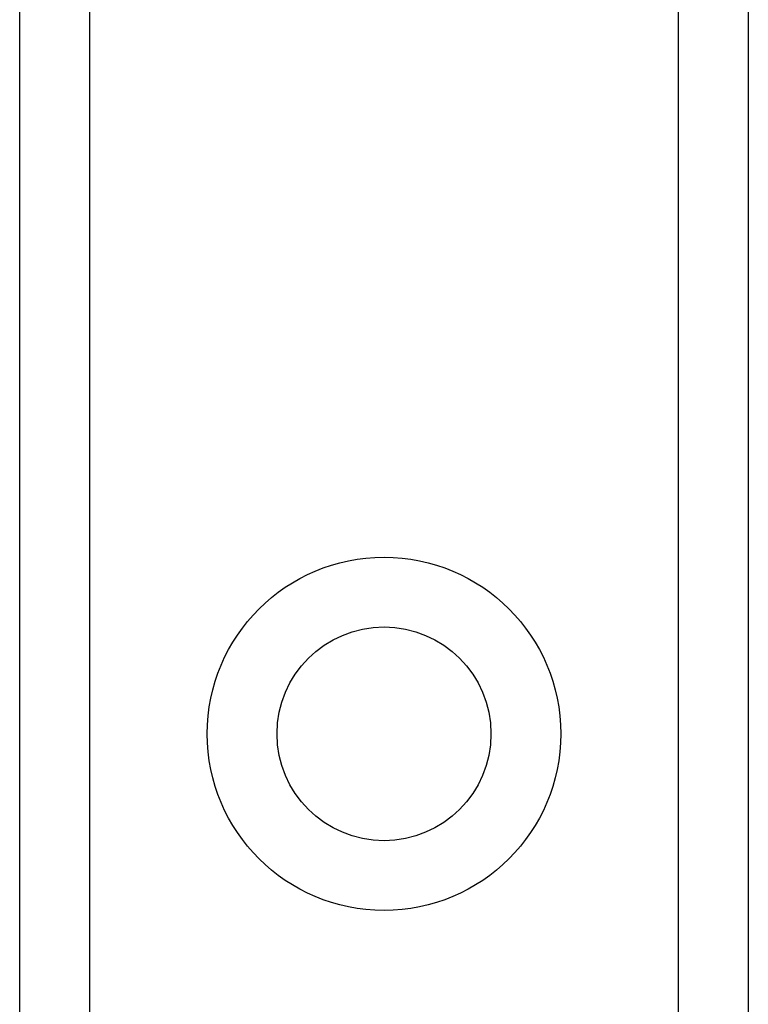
# Model space of a CAD drawing. Header units: inches. Extents: x 0 to 101, y -11 to 66.
# Tile 52 of 86: x 27.359 to 28.052, y 43.658 to 44.594. Entities that reach past the tile are written whole.
import ezdxf

# ---------------------------------------------------------------- set-up
doc = ezdxf.new("R2010")
doc.units = ezdxf.units.IN
doc.header["$LTSCALE"] = 6.067211
doc.header["$MEASUREMENT"] = 0
doc.layers.add('Visible Edges(ANSI)', color=7, linetype='Continuous', lineweight=25)
doc.layers.add('Visible Tangent Edges(ANSI)', color=7, linetype='Continuous', lineweight=25)

msp = doc.modelspace()

# ---------------------------------------------------------------- linework, layer by layer
at = {"layer": 'Visible Edges(ANSI)'}
for p, q in [((27.35925, 24.11445), (27.35925, 45.5296)), ((28.0515, 45.5296), (28.0515, 24.11445))]:
    msp.add_line(p, q, dxfattribs=at)
msp.add_circle((27.70538, 43.91474), 0.10162, dxfattribs=at)
at = {"layer": 'Visible Tangent Edges(ANSI)'}
for p, q in [((27.42559, 45.5296), (27.42559, 24.11445)), ((27.98517, 24.11445), (27.98517, 45.5296))]:
    msp.add_line(p, q, dxfattribs=at)
msp.add_circle((27.70538, 43.91474), 0.16795, dxfattribs=at)

doc.saveas('drawing.dxf')
